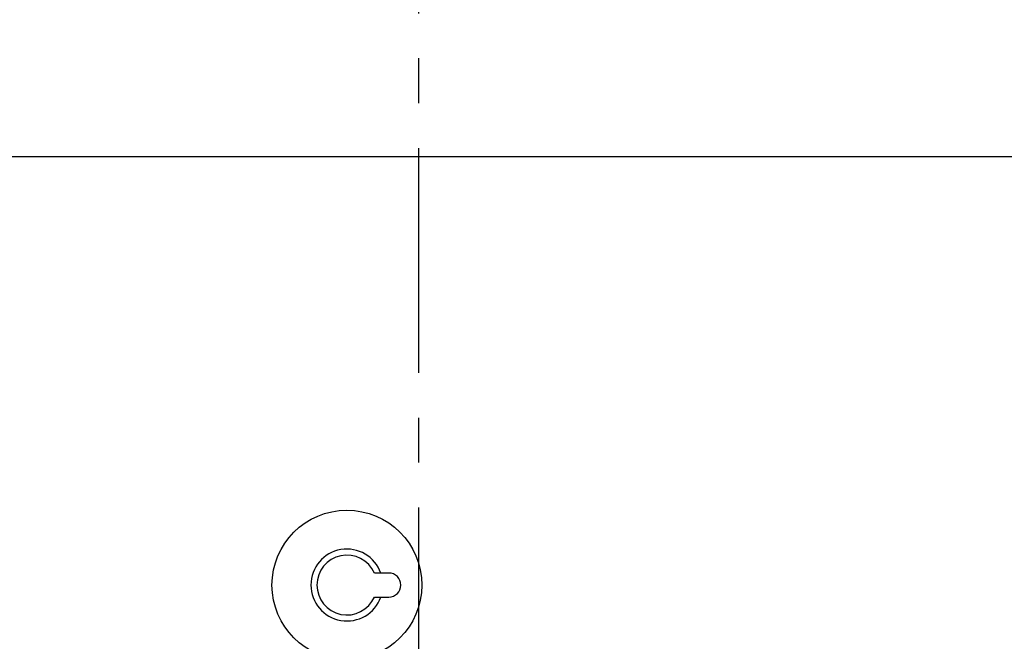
# Model space of a CAD drawing. Header units: millimetres. Extents: x 7426 to 8300, y 124 to 421.
# Tile 14 of 130: x 7944.58 to 7952.79, y 234.95 to 240.14. Entities that reach past the tile are written whole.
import ezdxf

# ---------------------------------------------------------------- set-up
doc = ezdxf.new("R2010")
doc.units = ezdxf.units.MM
doc.linetypes.add('CENTER', pattern=[0.6, 0.375, -0.075, 0.075, -0.075])
doc.layers.add('中心线', color=7, linetype='Continuous')
doc.layers.add('外形图', color=7, linetype='Continuous')

msp = doc.modelspace()

# ---------------------------------------------------------------- linework, layer by layer
at = {"layer": '中心线', "linetype": 'CENTER', "ltscale": 5}
msp.add_line((7947.9098, 222.1896), (7947.9098, 287.3518), dxfattribs=at)
at = {"layer": '外形图', "linetype": 'Continuous'}
for p, q in [((7957.9839, 238.9932), (7943.1598, 238.9932)), ((7947.6598, 235.5182), (7947.539, 235.5182)), ((7947.539, 235.3182), (7947.6598, 235.3182))]:
    msp.add_line(p, q, dxfattribs=at)
msp.add_circle((7947.3098, 235.4182), 0.625, dxfattribs=at)
for centre, radius, start, end in [((7947.3098, 235.4182), 0.3, 19.47118, 340.52885), ((7947.3098, 235.4182), 0.25, 23.57811, 336.42191), ((7947.6598, 235.4182), 0.1, 270, 90)]:
    msp.add_arc(centre, radius, start, end, dxfattribs=at)

doc.saveas('drawing.dxf')
